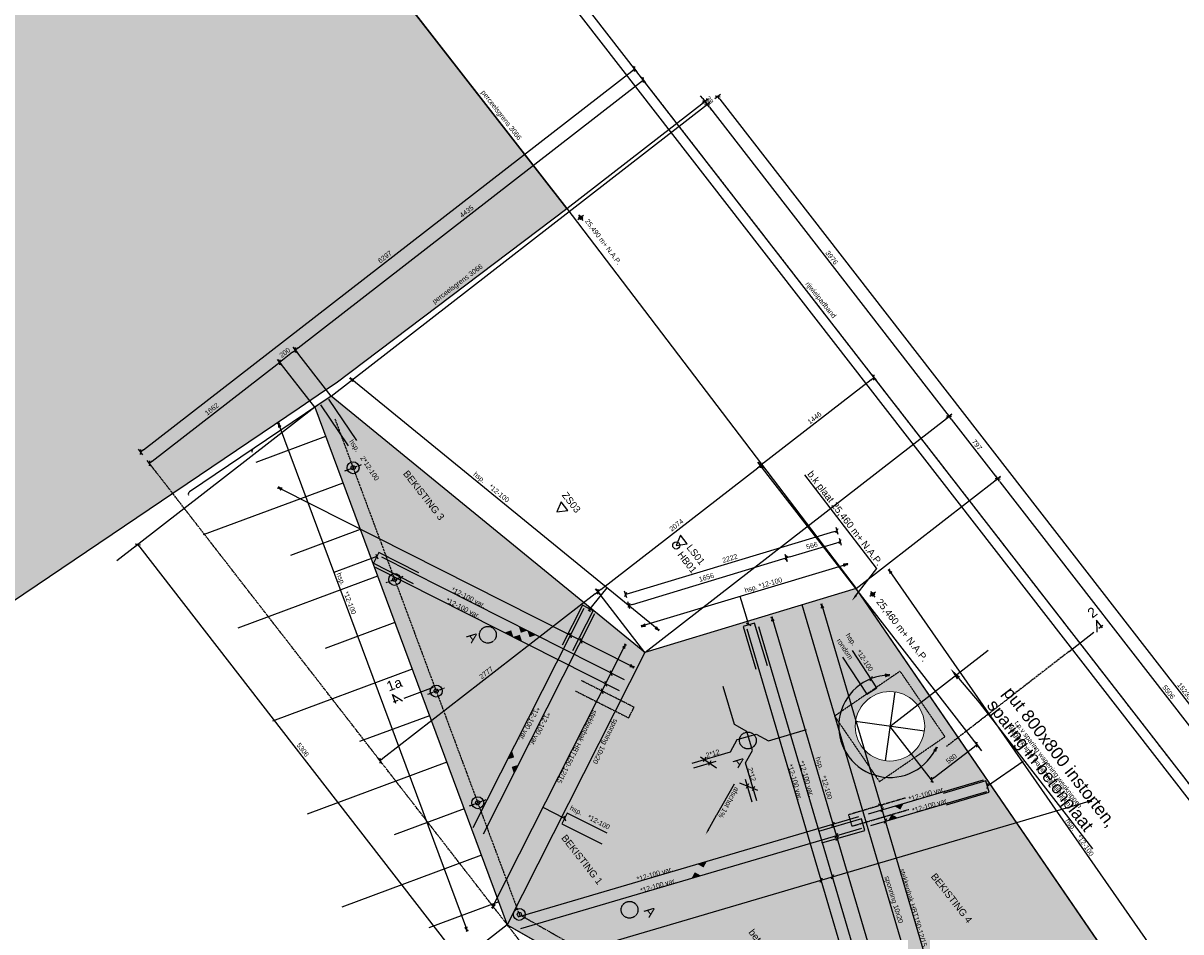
# Model space of a CAD drawing. Header units: millimetres. Extents: x -15755 to 202330, y -109616 to 54271.
# Tile 21 of 25: x 1636 to 13296, y 28442 to 37592. Entities that reach past the tile are written whole.
import ezdxf
from ezdxf import colors
from ezdxf.entities.mleader import LeaderData, LeaderLine
from ezdxf.math import Vec2, Vec3

# ---------------------------------------------------------------- set-up
doc = ezdxf.new("R2010")
doc.units = ezdxf.units.MM
doc.header["$LTSCALE"] = 0.5
for name, pattern in [('CENTER', [50.8, 31.75, -6.35, 6.35, -6.35]), ('CENTER2', [28.575, 19.05, -3.175, 3.175, -3.175]), ('HIDDEN', [9.525, 6.35, -3.175]), ('HIDDEN2', [4.7625, 3.175, -1.5875]), ('PHANTOM2', [31.75, 15.875, -3.175, 3.175, -3.175, 3.175, -3.175])]:
    doc.linetypes.add(name, pattern=pattern)
for name, color, linetype in [('A--L$5A', 1, 'Continuous'), ('alg-arcering-beton', 251, 'Continuous'), ('alg-arcering-beton-grijs', 254, 'Continuous'), ('alg-arcering-beton-rood', 13, 'Continuous'), ('alg-maatlijn', 1, 'Continuous'), ('alg-maatlijnen', 252, 'Continuous'), ('alg-stramien', 1, 'CENTER2'), ('alg-tekst', 7, 'Continuous'), ('beton-hidden', 7, 'HIDDEN2'), ('leuning', 4, 'PHANTOM2'), ('MX-T0-DRSAANDUIDING', 6, 'CENTER'), ('mx-t4-detail-schema', 1, 'Continuous'), ('MX-T4-NET-BOVEN-SCHEMA', 1, 'Continuous'), ('staal-aanzicht', 7, 'Continuous'), ('stoeprand', 3, 'Continuous'), ('wap-balk-staaf', 6, 'Continuous'), ('wap-boven-net', 1, 'Continuous'), ('wap-stekkenbak', 1, 'HIDDEN')]:
    doc.layers.add(name, color=color, linetype=linetype)
doc.layers.add('Ontwerp', color=7, linetype='Continuous', lineweight=20)
doc.layers.add('Xref_Kadastraal$0$Perceelnummer', color=7, linetype='Continuous', lineweight=0)
doc.styles.add('arial', font='arial.ttf')
doc.styles.add('isor', font='arial.ttf')
doc.styles.add('Revittext_I', font='txt', dxfattribs={"height": 2.5})
doc.dimstyles.new('DIM_A_1', dxfattribs={"dimtxt": 2.5, "dimasz": 1.8, "dimexe": 2.5, "dimexo": 1.5, "dimgap": 1, "dimtad": 1, "dimdec": 0, "dimrnd": 0.5, "dimdsep": 46, "dimtxsty": 'arial', "dimblk1": 'MXT0MS3', "dimblk2": 'MXT0MS3', "dimsah": 1, "dimcen": 0.1, "dimse1": 1, "dimse2": 1, "dimclrd": 256, "dimclre": 256, "dimclrt": 7, "dimadec": 0, "dimazin": 0, "dimtfac": 1, "dimtdec": 0, "dimtix": 1, "dimtmove": 2, "dimatfit": 3, "dimldrblk": 'MXT0MS3', "dimfxl": 1, "dimtolj": 1, "dimtzin": 0, "dimarcsym": 0})

# ---------------------------------------------------------------- blocks, each defined once
blk = doc.blocks.new('MXT0MS3')
for p, q in [((-1, 0), (0, 0)), ((0, 0), (-0.5, -0.5)), ((0, 1), (0, -1)), ((0, 0), (0.5, 0.5))]:
    blk.add_line(p, q)
blk = doc.blocks.new('*D38')
at = {"layer": 'alg-maatlijn', "lineweight": -2}
blk.add_line((7453, 31889), (9034, 33116), dxfattribs=at)
at = {"layer": 'Defpoints', "color": 0}
for p in [(9062, 33138), (9108, 33079), (7470, 31808)]:
    blk.add_point(p, dxfattribs=at)
at = {"layer": 'alg-maatlijn', "lineweight": -2, "xscale": 36, "yscale": 36, "zscale": 36}
for p, rotation in [((9062, 33138), 37.80387869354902), ((7424, 31867), 217.803878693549)]:
    blk.add_blockref('MXT0MS3', p, dxfattribs=dict(at, rotation=rotation))
at = {"layer": 'alg-maatlijn', "color": 7, "insert": (8215, 32538), "char_height": 50, "attachment_point": 5, "rotation": 37.8039, "style": 'arial'}
blk.add_mtext('\\A1;2074', dxfattribs=at)
blk = doc.blocks.new('*D39')
at = {"layer": 'alg-maatlijn', "lineweight": -2}
blk.add_line((4406, 34323), (7853, 36997), dxfattribs=at)
at = {"layer": 'Defpoints', "color": 0}
for p in [(7882, 37019), (8020, 36840), (4516, 34122)]:
    blk.add_point(p, dxfattribs=at)
at = {"layer": 'alg-maatlijn', "lineweight": -2, "xscale": 36, "yscale": 36, "zscale": 36}
for p, rotation in [((7882, 37019), 37.80387869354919), ((4378, 34300), 217.8038786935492)]:
    blk.add_blockref('MXT0MS3', p, dxfattribs=dict(at, rotation=rotation))
at = {"layer": 'alg-maatlijn', "color": 7, "insert": (6102, 35696), "char_height": 50, "attachment_point": 5, "rotation": 37.8039, "style": 'arial'}
blk.add_mtext('\\A1;4435', dxfattribs=at)
blk = doc.blocks.new('*D40')
at = {"layer": 'alg-maatlijn', "lineweight": -2}
blk.add_line((7396, 31845), (5259, 30187), dxfattribs=at)
at = {"layer": 'Defpoints', "color": 0}
for p in [(7470, 31808), (5230, 30165), (5276, 30106)]:
    blk.add_point(p, dxfattribs=at)
at = {"layer": 'alg-maatlijn', "lineweight": -2, "xscale": 36, "yscale": 36, "zscale": 36}
for p, rotation in [((7424, 31867), 37.80387869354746), ((5230, 30165), 217.8038786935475)]:
    blk.add_blockref('MXT0MS3', p, dxfattribs=dict(at, rotation=rotation))
at = {"layer": 'alg-maatlijn', "color": 7, "insert": (6300, 31051), "char_height": 50, "attachment_point": 5, "rotation": 37.8039, "style": 'arial'}
blk.add_mtext('\\A1;2777', dxfattribs=at)
blk = doc.blocks.new('*D41')
at = {"layer": 'alg-maatlijn', "lineweight": -2}
blk.add_line((4349, 34278), (4249, 34200), dxfattribs=at)
at = {"layer": 'Defpoints', "color": 0}
for p in [(4220, 34178), (4516, 34122), (4359, 34000)]:
    blk.add_point(p, dxfattribs=at)
at = {"layer": 'alg-maatlijn', "lineweight": -2, "xscale": 36, "yscale": 36, "zscale": 36}
for p, rotation in [((4378, 34300), 37.80387869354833), ((4220, 34178), 217.8038786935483)]:
    blk.add_blockref('MXT0MS3', p, dxfattribs=dict(at, rotation=rotation))
at = {"layer": 'alg-maatlijn', "color": 7, "insert": (4271, 34275), "char_height": 50, "attachment_point": 5, "rotation": 37.8039, "style": 'arial'}
blk.add_mtext('\\A1;200', dxfattribs=at)
blk = doc.blocks.new('*D42')
at = {"layer": 'alg-maatlijn', "lineweight": -2}
blk.add_line((8547, 36746), (10940, 33661), dxfattribs=at)
at = {"layer": 'Defpoints', "color": 0}
for p in [(8527, 36776), (10962, 33633), (10964, 33635)]:
    blk.add_point(p, dxfattribs=at)
at = {"layer": 'alg-maatlijn', "lineweight": -2, "xscale": 36, "yscale": 36, "zscale": 36}
for p, rotation in [((8525, 36774), 127.8038786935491), ((10962, 33633), 307.8038786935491)]:
    blk.add_blockref('MXT0MS3', p, dxfattribs=dict(at, rotation=rotation))
at = {"layer": 'alg-maatlijn', "color": 7, "insert": (9779, 35231), "char_height": 50, "attachment_point": 5, "rotation": 307.8039, "style": 'arial'}
blk.add_mtext('\\A1;3976', dxfattribs=at)
blk = doc.blocks.new('*D43')
at = {"layer": 'alg-maatlijn', "lineweight": -2}
blk.add_line((10984, 33604), (11428, 33032), dxfattribs=at)
at = {"layer": 'Defpoints', "color": 0}
for p in [(10964, 33635), (11450, 33004), (11452, 33006)]:
    blk.add_point(p, dxfattribs=at)
at = {"layer": 'alg-maatlijn', "lineweight": -2, "xscale": 36, "yscale": 36, "zscale": 36}
for p, rotation in [((10962, 33633), 127.8038786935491), ((11450, 33004), 307.8038786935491)]:
    blk.add_blockref('MXT0MS3', p, dxfattribs=dict(at, rotation=rotation))
at = {"layer": 'alg-maatlijn', "color": 7, "insert": (11242, 33346), "char_height": 50, "attachment_point": 5, "rotation": 307.8039, "style": 'arial'}
blk.add_mtext('\\A1;797', dxfattribs=at)
blk = doc.blocks.new('*D44')
at = {"layer": 'alg-maatlijn', "lineweight": -2}
blk.add_line((11472, 32975), (14803, 28682), dxfattribs=at)
at = {"layer": 'Defpoints', "color": 0}
for p in [(11452, 33006), (14825, 28654), (14825, 28654)]:
    blk.add_point(p, dxfattribs=at)
at = {"layer": 'alg-maatlijn', "lineweight": -2, "xscale": 36, "yscale": 36, "zscale": 36}
for p, rotation in [((11450, 33004), 127.8038786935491), ((14825, 28654), 307.8038786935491)]:
    blk.add_blockref('MXT0MS3', p, dxfattribs=dict(at, rotation=rotation))
at = {"layer": 'alg-maatlijn', "color": 7, "insert": (13173, 30857), "char_height": 50, "attachment_point": 5, "rotation": 307.8039, "style": 'arial'}
blk.add_mtext('\\A1;5506', dxfattribs=at)
blk = doc.blocks.new('*D50')
at = {"layer": 'alg-maatlijn', "lineweight": -2}
blk.add_line((6021, 28179), (2814, 32314), dxfattribs=at)
at = {"layer": 'Defpoints', "color": 0}
for p in [(3530, 32916), (2791, 32343), (6043, 28151)]:
    blk.add_point(p, dxfattribs=at)
at = {"layer": 'alg-maatlijn', "lineweight": -2, "xscale": 36, "yscale": 36, "zscale": 36}
for p, rotation in [((2791, 32343), 127.8038786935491), ((6043, 28151), 307.8038786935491)]:
    blk.add_blockref('MXT0MS3', p, dxfattribs=dict(at, rotation=rotation))
at = {"layer": 'alg-maatlijn', "color": 7, "insert": (4453, 30275), "char_height": 50, "attachment_point": 5, "rotation": 307.8039, "style": 'arial'}
blk.add_mtext('\\A1;5306', dxfattribs=at)
blk = doc.blocks.new('*D51')
at = {"layer": 'alg-maatlijn', "lineweight": -2}
for p, q in [((8480, 36832), (8458, 36861)), ((8502, 36804), (8525, 36774)), ((8547, 36746), (8569, 36717))]:
    blk.add_line(p, q, dxfattribs=at)
at = {"layer": 'Defpoints', "color": 0}
for p in [(8525, 36774), (7113, 35726), (7136, 35696)]:
    blk.add_point(p, dxfattribs=at)
at = {"layer": 'alg-maatlijn', "lineweight": -2, "xscale": 36, "yscale": 36, "zscale": 36}
for p, rotation in [((8502, 36804), 307.8038786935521), ((8525, 36774), 127.8038786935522)]:
    blk.add_blockref('MXT0MS3', p, dxfattribs=dict(at, rotation=rotation))
at = {"layer": 'alg-maatlijn', "color": 7, "insert": (8549, 36817), "char_height": 50, "attachment_point": 5, "rotation": 307.8039, "style": 'arial'}
blk.add_mtext('\\A1;38', dxfattribs=at)
blk = doc.blocks.new('*D52')
at = {"layer": 'alg-maatlijn', "lineweight": -2}
blk.add_line((2936, 33182), (4192, 34156), dxfattribs=at)
at = {"layer": 'Defpoints', "color": 0}
for p in [(4220, 34178), (4359, 34000), (3046, 32981)]:
    blk.add_point(p, dxfattribs=at)
at = {"layer": 'alg-maatlijn', "lineweight": -2, "xscale": 36, "yscale": 36, "zscale": 36}
for p, rotation in [((4220, 34178), 37.80387869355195), ((2907, 33159), 217.803878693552)]:
    blk.add_blockref('MXT0MS3', p, dxfattribs=dict(at, rotation=rotation))
at = {"layer": 'alg-maatlijn', "color": 7, "insert": (3536, 33705), "char_height": 50, "attachment_point": 5, "rotation": 37.8039, "style": 'arial'}
blk.add_mtext('\\A1;1662', dxfattribs=at)
blk = doc.blocks.new('*D53')
at = {"layer": 'alg-maatlijn', "lineweight": -2}
blk.add_line((10177, 34002), (9091, 33160), dxfattribs=at)
at = {"layer": 'Defpoints', "color": 0}
for p in [(10251, 33965), (9062, 33138), (9108, 33079)]:
    blk.add_point(p, dxfattribs=at)
at = {"layer": 'alg-maatlijn', "lineweight": -2, "xscale": 36, "yscale": 36, "zscale": 36}
for p, rotation in [((10205, 34024), 37.80387869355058), ((9062, 33138), 217.8038786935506)]:
    blk.add_blockref('MXT0MS3', p, dxfattribs=dict(at, rotation=rotation))
at = {"layer": 'alg-maatlijn', "color": 7, "insert": (9606, 33617), "char_height": 50, "attachment_point": 5, "rotation": 37.8039, "style": 'arial'}
blk.add_mtext('\\A1;1446', dxfattribs=at)
blk = doc.blocks.new('*D54')
at = {"layer": 'alg-maatlijn', "lineweight": -2}
blk.add_line((2847, 33295), (7765, 37110), dxfattribs=at)
at = {"layer": 'Defpoints', "color": 0}
for p in [(7794, 37132), (7896, 37000), (2922, 33141)]:
    blk.add_point(p, dxfattribs=at)
at = {"layer": 'alg-maatlijn', "lineweight": -2, "xscale": 36, "yscale": 36, "zscale": 36}
for p, rotation in [((7794, 37132), 37.80387869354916), ((2819, 33273), 217.8038786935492)]:
    blk.add_blockref('MXT0MS3', p, dxfattribs=dict(at, rotation=rotation))
at = {"layer": 'alg-maatlijn', "color": 7, "insert": (5279, 35239), "char_height": 50, "attachment_point": 5, "rotation": 37.8039, "style": 'arial'}
blk.add_mtext('\\A1;6297', dxfattribs=at)
blk = doc.blocks.new('*D62')
at = {"layer": 'alg-maatlijn', "lineweight": -2}
blk.add_line((7772, 31739), (9288, 32197), dxfattribs=at)
at = {"layer": 'Defpoints', "color": 0}
for p in [(9322, 32207), (9388, 31988), (7803, 31510)]:
    blk.add_point(p, dxfattribs=at)
at = {"layer": 'alg-maatlijn', "lineweight": -2, "xscale": 36, "yscale": 36, "zscale": 36}
for p, rotation in [((9322, 32207), 16.79701397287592), ((7737, 31729), 196.7970139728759)]:
    blk.add_blockref('MXT0MS3', p, dxfattribs=dict(at, rotation=rotation))
at = {"layer": 'alg-maatlijn', "color": 7, "insert": (8517, 32011), "char_height": 50, "attachment_point": 5, "rotation": 16.797, "style": 'arial'}
blk.add_mtext('\\A1;1656', dxfattribs=at)
blk = doc.blocks.new('*D63')
at = {"layer": 'alg-maatlijn', "lineweight": -2}
blk.add_line((9357, 32217), (9830, 32360), dxfattribs=at)
at = {"layer": 'Defpoints', "color": 0}
for p in [(9864, 32371), (9930, 32152), (9388, 31988)]:
    blk.add_point(p, dxfattribs=at)
at = {"layer": 'alg-maatlijn', "lineweight": -2, "xscale": 36, "yscale": 36, "zscale": 36}
for p, rotation in [((9864, 32371), 16.79701397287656), ((9322, 32207), 196.7970139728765)]:
    blk.add_blockref('MXT0MS3', p, dxfattribs=dict(at, rotation=rotation))
at = {"layer": 'alg-maatlijn', "color": 7, "insert": (9580, 32332), "char_height": 50, "attachment_point": 5, "rotation": 16.797, "style": 'arial'}
blk.add_mtext('\\A1;566', dxfattribs=at)
blk = doc.blocks.new('*D66')
at = {"layer": 'alg-maatlijn', "lineweight": -2}
blk.add_line((9796, 32470), (7739, 31849), dxfattribs=at)
at = {"layer": 'Defpoints', "color": 0}
for p in [(9930, 32152), (7704, 31839), (7803, 31510)]:
    blk.add_point(p, dxfattribs=at)
at = {"layer": 'alg-maatlijn', "lineweight": -2, "xscale": 36, "yscale": 36, "zscale": 36}
for p, rotation in [((9831, 32481), 16.79701360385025), ((7704, 31839), 196.7970136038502)]:
    blk.add_blockref('MXT0MS3', p, dxfattribs=dict(at, rotation=rotation))
at = {"layer": 'alg-maatlijn', "color": 7, "insert": (8754, 32203), "char_height": 50, "attachment_point": 5, "rotation": 16.797, "style": 'arial'}
blk.add_mtext('\\A1;2222', dxfattribs=at)
blk = doc.blocks.new('sn-2')
at = {"layer": 'MX-T0-DRSAANDUIDING'}
for p, q in [((-7.06, 0), (14.45, 0)), ((13.49, 3.9), (9.92, -0.98)), ((13.49, -0.96), (13.49, 3.9))]:
    blk.add_line(p, q, dxfattribs=at)
at = {"layer": 'MX-T0-DRSAANDUIDING', "style": 'isor'}
blk.add_attdef('DSN', (12.3, 5.85), '', height=5, dxfattribs=at)
blk = doc.blocks.new('sn-1')
at = {"layer": 'MX-T0-DRSAANDUIDING'}
for p, q in [((7.39, 0), (-14.12, 0)), ((-13.16, -0.96), (-13.16, 3.9)), ((-13.16, 3.9), (-9.59, -0.98))]:
    blk.add_line(p, q, dxfattribs=at)
at = {"layer": 'MX-T0-DRSAANDUIDING', "style": 'isor'}
blk.add_attdef('DSN', (-14.35, 5.85), '', height=5, dxfattribs=at)
blk = doc.blocks.new('gat')
at = {"layer": 'staal-aanzicht'}
for p, q in [((-18, 0), (18, 0)), ((0, 18), (0, -18))]:
    blk.add_line(p, q, dxfattribs=at)
blk.add_circle((0, 0), 9, dxfattribs=at)
blk = doc.blocks.new('*D159')
at = {"layer": 'alg-maatlijn', "lineweight": -2}
blk.add_line((8652, 36827), (17946, 24847), dxfattribs=at)
at = {"layer": 'Defpoints', "color": 0}
for p in [(4738, 33836), (17968, 24818), (14076, 21799)]:
    blk.add_point(p, dxfattribs=at)
at = {"layer": 'alg-maatlijn', "lineweight": -2, "xscale": 36, "yscale": 36, "zscale": 36}
for p, rotation in [((8630, 36855), 127.8038786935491), ((17968, 24818), 307.8038786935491)]:
    blk.add_blockref('MXT0MS3', p, dxfattribs=dict(at, rotation=rotation))
at = {"layer": 'alg-maatlijn', "color": 7, "insert": (13335, 30865), "char_height": 50, "attachment_point": 5, "rotation": 307.8039, "style": 'arial'}
blk.add_mtext('\\A1;15235', dxfattribs=at)
blk = doc.blocks.new('*D486')
at = {"layer": 'A--L$5A', "lineweight": -2}
blk.add_line((10812, 29995), (11214, 30306), dxfattribs=at)
at = {"layer": 'Defpoints', "color": 0}
for p in [(11220, 30357), (11242, 30328), (10761, 30002)]:
    blk.add_point(p, dxfattribs=at)
at = {"layer": 'A--L$5A', "lineweight": -2, "xscale": 36, "yscale": 36, "zscale": 36}
for p, rotation in [((11242, 30328), 37.80387869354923), ((10784, 29973), 217.8038786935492)]:
    blk.add_blockref('MXT0MS3', p, dxfattribs=dict(at, rotation=rotation))
at = {"layer": 'A--L$5A', "color": 7, "insert": (10985, 30186), "char_height": 50, "attachment_point": 5, "rotation": 37.8039, "style": 'arial'}
blk.add_mtext('\\A1;580', dxfattribs=at)

msp = doc.modelspace()

# ---------------------------------------------------------------- hatches: boundary and pattern name
at = {"layer": 'alg-arcering-beton-grijs'}
h = msp.add_hatch(color=256, dxfattribs=at)
h.dxf.hatch_style = 1
h.paths.add_polyline_path([(7897.98, 31255.95), (4738.12, 33836.11), (4572.34, 33724.23), (6511.25, 28513.64)])
h = msp.add_hatch(color=256, dxfattribs=at)
h.dxf.hatch_style = 1
edge = h.paths.add_edge_path(flags=16)
edge.add_arc((10366.97, 30510.21), 350, 0, 360)
h.paths.add_polyline_path([(10882.79, 26979.22), (13143.21, 27349.37), (10024.5, 31897.86), (9482.64, 31734.29)])
at = {"layer": 'alg-arcering-beton-rood', "true_color": 0x8c4546}
h = msp.add_hatch(color=15, dxfattribs=at)
h.dxf.hatch_style = 1
h.paths.add_polyline_path([(9482.64, 31734.29), (7897.98, 31255.95), (6511.25, 28513.64), (9573.39, 26764.8), (10882.79, 26979.22)])
at = {"layer": 'stoeprand'}
h = msp.add_hatch(dxfattribs=at)
h.set_pattern_fill('CROSS', color=256, scale=20)
h.paths.add_polyline_path([(-15754.7, 35452.12), (-14929.7, 33881.12), (-13174.7, 32968.12), (-13274.7, 32615.12), (-1506.7, 29482.12), (-1437.7, 29583.12), (-1288.32, 29698.22), (510.3, 31084.12), (4414.24, 33719), (4670.09, 33891.66), (4788.03, 33971.25), (7112.82, 35726.22), (4557.84, 39009.16), (2002.87, 42292.11), (-1378.7, 46757.12), (-1306.7, 46798.12), (-1625.7, 47195.12), (-2014.7, 46871.12), (-1920.7, 46733.12), (-3829.7, 45100.12), (-3774.7, 45029.12)])

# ---------------------------------------------------------------- linework, layer by layer
for p, q in [((4738.12, 33836.11), (4572.34, 33724.23)), ((7897.98, 31255.95), (4738.12, 33836.11)), ((4572.34, 33724.23), (6511.25, 28513.64)), ((10024.5, 31897.86), (7897.98, 31255.95)), ((13143.21, 27349.37), (10024.5, 31897.86)), ((10882.79, 26979.22), (9482.64, 31734.29)), ((7897.98, 31255.95), (6511.25, 28513.64)), ((6511.25, 28513.64), (15853.49, 23178.16))]:
    msp.add_line(p, q)
at = {"color": 1, "linetype": 'ByBlock', "lineweight": -2}
msp.add_line((8620.29, 29615.06), (8623.86, 29621.31), dxfattribs=at)
at = {"color": 4, "flags": 128}
msp.add_lwpolyline([(-15754.7, 35452.12), (-14929.7, 33881.12), (-13174.7, 32968.12), (-13274.7, 32615.12), (-1506.7, 29482.12), (-1437.7, 29583.12), (-1288.32, 29698.22), (510.3, 31084.12), (4414.24, 33719), (4670.09, 33891.66), (4788.03, 33971.25), (7112.82, 35726.22), (4557.84, 39009.16), (2002.87, 42292.11), (-1378.7, 46757.12), (-1306.7, 46798.12), (-1625.7, 47195.12), (-2014.7, 46871.12), (-1920.7, 46733.12), (-3829.7, 45100.12), (-3774.7, 45029.12)], close=True, dxfattribs=at)
at = {"flags": 128}
msp.add_lwpolyline([(15853.49, 23178.16), (16002.25, 23311.84), (13990.52, 26113.6), (13143.21, 27349.37), (10024.5, 31897.86), (7897.98, 31255.95), (4738.12, 33836.11), (4572.34, 33724.23), (6511.25, 28513.64)], close=True, dxfattribs=at)
msp.add_lwpolyline([(7897.98, 31255.95), (6511.25, 28513.64)], dxfattribs=at)
at = {"color": 1, "linetype": 'ByBlock', "lineweight": -2}
for points in [[(8623.86, 29621.31), (8801.77, 29932.83)], [(8535.68, 29466.92), (8620.29, 29615.06)]]:
    msp.add_lwpolyline(points, dxfattribs=at)
at = {"color": 1}
msp.add_solid([(8542.92, 29462.79), (8510.88, 29423.51), (8528.44, 29471.06)], dxfattribs=at)
at = {"layer": 'A--L$5A', "elevation": 25580}
for points in [[(10413.54, 30858.51), (10317.95, 30165.07)], [(10712.47, 30464), (10019.03, 30559.59)]]:
    msp.add_lwpolyline(points, dxfattribs=at)
at = {"layer": 'alg-arcering-beton'}
msp.add_line((2002.87, 42292.11), (7112.82, 35726.22), dxfattribs=at)
at = {"layer": 'alg-maatlijn'}
for points in [[(7011.85, 32670.55), (7121.18, 32685.92), (7053.21, 32772.92)], [(8213.52, 32332.61), (8322.86, 32347.97), (8254.88, 32434.97)]]:
    msp.add_lwpolyline(points, close=True, dxfattribs=at)
msp.add_circle((8213.52, 32332.61), 35.77, dxfattribs=at)
at = {"layer": 'alg-maatlijnen'}
for p, q in [((4738.12, 33836.11), (8527.39, 36775.77)), ((7112.82, 35726.22), (8501.92, 36803.86)), ((4738.12, 33836.11), (4355.81, 34328.91)), ((4572.34, 33724.23), (4201.46, 34202.31)), ((4572.34, 33724.23), (2579.95, 32178.56)), ((7897.98, 31255.95), (10964.21, 33634.69)), ((11290.96, 30265.38), (9036.1, 33171.91)), ((10024.5, 31897.86), (11452.3, 33005.53)), ((7897.98, 31255.95), (7446.13, 31838.39)), ((10364.17, 30510.57, 25580), (11355.4, 31279.56, 25580)), ((10761.35, 30001.86), (10365.75, 30511.79, 25580)), ((6511.25, 28513.64), (5831.97, 27986.66))]:
    msp.add_line(p, q, dxfattribs=at)
at = {"layer": 'alg-stramien'}
for p, q in [((18120.09, 23821.66), (7896.45, 37000.06)), ((13145.3, 19962.28), (2921.65, 33140.67))]:
    msp.add_line(p, q, dxfattribs=at)
at = {"layer": 'beton-hidden', "ltscale": 2, "elevation": 25580}
msp.add_lwpolyline([(10260.47, 29954.47), (10920.27, 30406.87), (10467.87, 31066.67), (9808.07, 30614.27)], close=True, dxfattribs=at)
at = {"layer": 'beton-hidden'}
for centre in [(6316.7, 31433.31), (8934.74, 30368.99), (7743.53, 28663.89)]:
    msp.add_circle(centre, 84.5, dxfattribs=at)
at = {"layer": 'leuning'}
for p, q in [((4775.24, 33609.09), (6632.87, 28616.92)), ((4874.53, 33084.17), (5043.23, 33146.95)), ((5293.03, 31959.51), (5461.73, 32022.29)), ((5711.53, 30834.85), (5880.23, 30897.63)), ((6130.02, 29710.19), (6298.72, 29772.97)), ((6632.87, 28616.92), (15669.08, 23456.21))]:
    msp.add_line(p, q, dxfattribs=at)
at = {"layer": 'leuning', "linetype": 'Continuous'}
for centre, radius in [((4958.88, 33115.56), 60), ((4958.88, 33115.56), 21), ((5377.38, 31990.9), 60), ((5377.38, 31990.9), 21), ((5795.88, 30866.24), 60), ((5795.88, 30866.24), 21), ((6214.37, 29741.58), 60), ((6214.37, 29741.58), 21), ((6632.87, 28616.92), 60), ((6632.87, 28616.92), 21)]:
    msp.add_circle(centre, radius, dxfattribs=at)
at = {"layer": 'MX-T0-DRSAANDUIDING'}
msp.add_line((12169.6, 31265.13), (10936.21, 30308.28), dxfattribs=at)
at = {"layer": 'mx-t4-detail-schema'}
for p, q in [((5198.74, 32222), (4765.57, 32060.81)), ((7330.91, 31675.47), (7518.18, 31904.82)), ((8944.2, 31534.06), (8858.63, 31817.52)), ((10357.63, 31027.24, 25590.07), (10318.4, 31035.02, 25590.07)), ((10318.4, 31035.02, 25590.07), (10336.97, 31025.88, 25590.07)), ((10357.63, 31027.24, 25590.07), (10318.4, 31035.02, 25590.07)), ((10318.4, 31035.02, 25590.07), (10345.2, 31026.42, 25590.07)), ((10336.97, 31025.88, 25590.07), (10318.4, 31035.02, 25590.07)), ((10318.4, 31035.02, 25590.07), (10336.97, 31025.88, 25590.07)), ((10319.76, 31014.36, 25590.07), (10357.63, 31027.24, 25590.07)), ((10345.2, 31026.42, 25590.07), (10319.76, 31014.36, 25590.07)), ((10336.97, 31025.88, 25590.07), (10319.76, 31014.36, 25590.07)), ((10319.76, 31014.36, 25590.07), (10336.97, 31025.88, 25590.07)), ((10358.32, 31016.91, 25590.07), (10356.95, 31037.57, 25590.07)), ((10356.95, 31037.57, 25590.07), (10357.63, 31027.24, 25590.07)), ((10807.79, 30268.3, 25590.07), (10834.76, 30297.84, 25590.07)), ((10829.03, 30286.78, 25590.07), (10807.79, 30268.3, 25590.07)), ((10825.24, 30279.46, 25590.07), (10807.79, 30268.3, 25590.07)), ((10807.79, 30268.3, 25590.07), (10825.24, 30279.46, 25590.07)), ((10826.18, 30258.77, 25590.07), (10825.24, 30279.46, 25590.07)), ((10825.24, 30279.46, 25590.07), (10826.18, 30258.77, 25590.07)), ((10826.18, 30258.77, 25590.07), (10825.24, 30279.46, 25590.07)), ((10825.57, 30302.61, 25590.07), (10843.96, 30293.08, 25590.07)), ((10834.76, 30297.84, 25590.07), (10826.18, 30258.77, 25590.07)), ((10834.76, 30297.84, 25590.07), (10826.18, 30258.77, 25590.07)), ((10826.18, 30258.77, 25590.07), (10829.03, 30286.78, 25590.07)), ((10843.96, 30293.08, 25590.07), (10834.76, 30297.84, 25590.07)), ((11349.46, 29911.04), (11705.99, 30159.26)), ((7088.41, 29583.94), (6871.9, 29693.43))]:
    msp.add_line(p, q, dxfattribs=at)
for points in [[(8031.94, 31471.95), (8045.03, 31487.99), (8038.49, 31479.97), (8015.11, 31512.43), (8022.45, 31493.07), (8002.01, 31496.39), (8038.49, 31479.97), (8015.11, 31512.43), (8028.84, 31487.85), (8002.01, 31496.39), (8022.45, 31493.07), (8015.11, 31512.43), (8022.45, 31493.07), (4946.72, 34004.53), (4967.16, 34001.21), (4930.68, 34017.63), (4937.23, 34025.65), (4924.13, 34009.61), (4930.68, 34017.63), (4954.06, 33985.17), (4946.72, 34004.53), (4967.16, 34001.21), (4940.33, 34009.75), (4954.06, 33985.17)], [(4216.79, 33565.27), (4197.39, 33558.05), (4207.09, 33561.66), (4210.86, 33521.84), (4214.31, 33542.25), (4230.27, 33529.06), (4207.09, 33561.66), (4210.86, 33521.84), (4211.43, 33549.98), (4230.27, 33529.06), (4214.31, 33542.25), (4210.86, 33521.84), (4214.31, 33542.25), (6100.98, 28472.06), (6085.02, 28485.25), (6108.2, 28452.65), (6098.5, 28449.04), (6117.9, 28456.26), (6108.2, 28452.65), (6104.43, 28492.47), (6100.98, 28472.06), (6085.02, 28485.25), (6103.86, 28464.33), (6104.43, 28492.47)], [(4209.93, 32925.8), (4200.59, 32907.32), (4205.26, 32916.56), (4235.07, 32889.89), (4223.74, 32907.22), (4244.41, 32908.37), (4205.26, 32916.56), (4235.07, 32889.89), (4216.38, 32910.94), (4244.41, 32908.37), (4223.74, 32907.22), (4235.07, 32889.89), (4223.74, 32907.22), (7765.54, 31116.21), (7744.87, 31115.06), (7784.02, 31106.86), (7779.34, 31097.62), (7788.69, 31116.1), (7784.02, 31106.86), (7754.21, 31133.54), (7765.54, 31116.21), (7744.87, 31115.06), (7772.9, 31112.48), (7754.21, 31133.54)], [(9939.92, 32134.82), (9933.94, 32154.64), (9936.93, 32144.73), (9896.95, 32143.48), (9917.11, 32138.75), (9902.93, 32123.65), (9936.93, 32144.73), (9896.95, 32143.48), (9925.01, 32141.13), (9902.93, 32123.65), (9917.11, 32138.75), (9896.95, 32143.48), (9917.11, 32138.75), (7885.45, 31525.47), (7899.63, 31540.56), (7865.63, 31519.49), (7862.64, 31529.4), (7868.62, 31509.58), (7865.63, 31519.49), (7905.61, 31520.74), (7885.45, 31525.47), (7899.63, 31540.56), (7877.56, 31523.09), (7905.61, 31520.74)], [(16267.68, 23576.57), (16284.68, 23588.4), (16276.18, 23582.49), (16262.6, 23620.11), (16264.35, 23599.48), (16245.61, 23608.28), (16276.18, 23582.49), (16262.6, 23620.11), (16269.06, 23592.71), (16245.61, 23608.28), (16264.35, 23599.48), (16262.6, 23620.11), (16264.35, 23599.48), (10367.35, 32069.52), (10386.09, 32060.72), (10355.52, 32086.52), (10364.02, 32092.43), (10347.02, 32080.6), (10355.52, 32086.52), (10369.1, 32048.89), (10367.35, 32069.52), (10386.09, 32060.72), (10362.64, 32076.29), (10369.1, 32048.89)], [(9686.32, 31742.66), (9666.46, 31736.81), (9676.39, 31739.73), (9677.37, 31699.74), (9682.24, 31719.87), (9697.23, 31705.59), (9676.39, 31739.73), (9677.37, 31699.74), (9679.91, 31727.78), (9697.23, 31705.59), (9682.24, 31719.87), (9677.37, 31699.74), (9682.24, 31719.87), (11047.39, 27083.69), (11032.39, 27097.96), (11053.23, 27063.82), (11043.3, 27060.9), (11063.16, 27066.75), (11053.23, 27063.82), (11052.25, 27103.81), (11047.39, 27083.69), (11032.39, 27097.96), (11049.72, 27075.77), (11052.25, 27103.81)], [(9186.89, 31612.08), (9167.03, 31606.23), (9176.96, 31609.16), (9177.94, 31569.17), (9182.81, 31589.29), (9197.8, 31575.02), (9176.96, 31609.16), (9177.94, 31569.17), (9180.48, 31597.21), (9197.8, 31575.02), (9182.81, 31589.29), (9177.94, 31569.17), (9182.81, 31589.29), (10547.95, 26953.11), (10532.96, 26967.39), (10553.8, 26933.25), (10543.87, 26930.32), (10563.73, 26936.17), (10553.8, 26933.25), (10552.82, 26973.24), (10547.95, 26953.11), (10532.96, 26967.39), (10550.28, 26945.2), (10552.82, 26973.24)], [(6352.45, 28689.12), (6370.92, 28679.78), (6361.68, 28684.45), (6388.36, 28714.26), (6371.03, 28702.93), (6369.88, 28723.6), (6361.68, 28684.45), (6388.36, 28714.26), (6367.31, 28695.57), (6369.88, 28723.6), (6371.03, 28702.93), (6388.36, 28714.26), (6371.03, 28702.93), (7691.78, 31314.76), (7692.93, 31294.09), (7701.12, 31333.24), (7710.36, 31328.57), (7691.88, 31337.91), (7701.12, 31333.24), (7674.45, 31303.43), (7691.78, 31314.76), (7692.93, 31294.09), (7695.5, 31322.12), (7674.45, 31303.43)], [(6687.38, 28092.75), (6693.23, 28072.89), (6690.3, 28082.82), (6730.29, 28083.8), (6710.17, 28088.67), (6724.44, 28103.66), (6690.3, 28082.82), (6730.29, 28083.8), (6702.25, 28086.34), (6724.44, 28103.66), (6710.17, 28088.67), (6730.29, 28083.8), (6710.17, 28088.67), (12373.56, 29756.28), (12359.29, 29741.29), (12393.43, 29762.13), (12396.35, 29752.2), (12390.5, 29772.06), (12393.43, 29762.13), (12353.44, 29761.15), (12373.56, 29756.28), (12359.29, 29741.29), (12381.48, 29758.61), (12353.44, 29761.15)]]:
    msp.add_lwpolyline(points, dxfattribs=at)
msp.add_arc((10365.59, 30511.99, 25590.07), 515.31, 90.884848, 332.975429, dxfattribs=at)
at = {"layer": 'MX-T4-NET-BOVEN-SCHEMA'}
for p, q in [((5189.12, 32246.35), (5208.36, 32197.65)), ((7347.19, 31665.57), (7340.9, 31717.55)), ((8967.51, 31522.15), (8920.88, 31545.97)), ((7139.55, 31453.5), (7155.89, 31403.75)), ((7246.64, 31399.35), (7262.97, 31349.6)), ((7549.1, 31073.64), (7565.44, 31023.89)), ((7494.95, 30966.55), (7511.28, 30916.81)), ((10186.91, 31014.07, 25590.07), (10163.09, 30967.45, 25590.07)), ((7457.18, 30891.87), (7473.52, 30842.12)), ((8457.79, 30204.07), (8619.25, 30091.79)), ((8510.25, 30199.29), (8485.19, 30153.31)), ((8562.91, 30162.67), (8537.85, 30116.69)), ((9034.38, 29865.17), (8852.52, 29940.03)), ((8942.62, 29931.08), (8917.56, 29885.11)), ((9001.93, 29906.67), (8976.87, 29860.7)), ((11345.36, 29885.18), (11353.56, 29936.89)), ((10295.31, 29703.36), (10249.33, 29728.42)), ((10298.26, 29693.32), (10273.21, 29647.35)), ((7080.25, 29608.81), (7096.58, 29559.07)), ((9803.3, 29547.57), (9778.24, 29501.6)), ((10332.16, 29578.21), (10307.1, 29532.23)), ((9837.19, 29432.46), (9812.13, 29386.49)), ((9845.49, 29404.3), (9820.43, 29358.32)), ((9683.59, 28983.5), (9658.53, 28937.53)), ((9798.7, 29017.4), (9773.64, 28971.42))]:
    msp.add_line(p, q, dxfattribs=at)
for points in [[(6714.62, 31474.88), (6627.01, 31519.18), (6648.66, 31453.22), (6627.01, 31519.18)], [(6485.25, 31456.4), (6572.86, 31412.09), (6551.2, 31478.05), (6572.86, 31412.09)], [(6572.86, 31412.09), (6660.47, 31367.79), (6638.81, 31433.75), (6660.47, 31367.79)], [(6802.23, 31430.58), (6714.62, 31474.88), (6736.27, 31408.92), (6714.62, 31474.88)], [(6559.49, 30265.38), (6515.19, 30177.77), (6581.15, 30199.42), (6515.19, 30177.77)], [(6577.98, 30036.01), (6622.28, 30123.62), (6556.32, 30101.97), (6622.28, 30123.62)], [(10503.68, 29734.51), (10409.51, 29706.78), (10470.46, 29673.56), (10409.51, 29706.78)], [(10349.23, 29563.93), (10443.4, 29591.67), (10382.45, 29624.89), (10443.4, 29591.67)], [(8521.79, 29150.93), (8427.61, 29123.2), (8488.57, 29089.98), (8427.61, 29123.2)], [(8367.33, 28980.36), (8461.51, 29008.09), (8400.56, 29041.31), (8461.51, 29008.09)]]:
    msp.add_solid(points, dxfattribs=at)
at = {"layer": 'Ontwerp'}
msp.add_circle((10365.75, 30511.79, 25580), 350, dxfattribs=at)
at = {"layer": 'stoeprand'}
for p, q in [((20938.12, 20189.19), (3119.12, 43158.09)), ((20859.11, 20127.89), (3040.11, 43096.79)), ((7112.82, 35726.22), (10024.5, 31897.86)), ((4738.12, 33836.11), (3312.67, 32874.13)), ((4572.34, 33724.23), (6511.25, 28513.64)), ((4681.75, 33430.22), (3978.83, 33168.66)), ((4856.12, 32961.62), (3450.29, 32438.49)), ((5030.49, 32493.01), (4327.58, 32231.45)), ((5204.87, 32024.4), (3799.04, 31501.28)), ((13143.21, 27349.37), (10024.5, 31897.86)), ((5379.24, 31555.79), (4676.33, 31294.23)), ((5553.61, 31087.18), (4147.79, 30564.06)), ((5727.99, 30618.57), (5025.07, 30357.01)), ((5902.36, 30149.97), (4496.54, 29626.84)), ((6076.73, 29681.36), (5373.82, 29419.8)), ((6251.11, 29212.75), (4845.28, 28689.63)), ((6425.48, 28744.14), (5722.57, 28482.58)), ((6511.25, 28513.64), (15853.49, 23178.16))]:
    msp.add_line(p, q, dxfattribs=at)
for centre in [(3969.07, 33280.92), (3329.45, 32849.27)]:
    msp.add_arc(centre, 30, 124.013608, 200.410713, dxfattribs=at)
at = {"layer": 'wap-balk-staaf'}
for p, q in [((4629.06, 33748.81), (4908.75, 33334.35)), ((4711.95, 33804.75), (4991.64, 33390.29)), ((5245.6, 32217.73), (7688.05, 30982.64)), ((5182.94, 32114.95), (7639.79, 30872.57)), ((6168.16, 29491.51), (7286.29, 31702.64)), ((6270.94, 29428.84), (7393.37, 31648.49)), ((8925.3, 31493.19), (10270.71, 26924.02)), ((9043.11, 31517.93), (10392.5, 26935.26)), ((8820.33, 30366.02), (8820.33, 30366.02)), ((8820.33, 30366.02), (8820.33, 30366.02)), ((8820.33, 30366.02), (8820.33, 30366.02)), ((8820.33, 30366.02), (8820.33, 30366.02)), ((8820.33, 30366.02), (8820.33, 30366.02)), ((10150.25, 29630.44), (11309.25, 29971.71)), ((10174.99, 29512.63), (11343.14, 29856.6)), ((6622.22, 28591.59), (10052.3, 29601.6)), ((6646.96, 28473.78), (10081.65, 29485.14))]:
    msp.add_line(p, q, dxfattribs=at)
for points in [[(5619.4, 32057.68), (5218.23, 32260.55), (5164.08, 32153.46), (5565.25, 31950.6)], [(7172.4, 31274.6), (7375.26, 31675.77), (7268.18, 31729.92), (7065.32, 31328.76)], [(9131.55, 31121.04), (9001.64, 31551.4), (8886.76, 31516.72), (9016.67, 31086.36)], [(9888.12, 31209.37), (10134.66, 30833.46), (10235.01, 30899.28), (9988.46, 31275.18)], [(9025.52, 29761.02), (8912.54, 30144.73), (8980.22, 30268.9), (8923.73, 30460.76), (8799.55, 30528.44), (8686.57, 30912.15)], [(8375.05, 30140.18), (8758.76, 30253.16), (8826.44, 30377.34), (9018.3, 30433.83), (9142.47, 30366.15), (9526.18, 30479.14)], [(8389.17, 30092.21), (8616.44, 30159.14)], [(8977.56, 29746.89), (8910.64, 29974.16)], [(10935.01, 29719.68), (11366.24, 29846.66), (11332.35, 29961.77), (10901.11, 29834.79)], [(7516.66, 29434.62), (7115.49, 29637.48), (7061.34, 29530.4), (7462.5, 29327.53)], [(9681.24, 29336.64), (10112.48, 29463.62), (10078.58, 29578.73), (9647.34, 29451.75)]]:
    msp.add_lwpolyline(points, dxfattribs=at)
at = {"layer": 'wap-stekkenbak'}
for points in [[(7199.57, 30866.92), (7734.6, 30596.37), (7788.75, 30703.46), (7253.73, 30974.01)], [(10523.79, 29789.94), (9948.66, 29620.59), (9982.56, 29505.47), (10557.68, 29674.82)]]:
    msp.add_lwpolyline(points, dxfattribs=at)

# ---------------------------------------------------------------- block references
at = {"xscale": 2, "yscale": 2, "zscale": 2, "rotation": 308.0000000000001}
for p in [(7250.53, 35633.42), (10191.85, 31840.82)]:
    msp.add_blockref('gat', p, dxfattribs=at)
at = {"xscale": 20, "yscale": 20, "zscale": 20}
for name, p, rotation, values in [('sn-2', (12281.23, 31351.73), 37.80387869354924, {'DSN': '2'}), ('sn-1', (5628.53, 30851.67), 20.41071270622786, {'DSN': '1a'})]:
    msp.add_blockref(name, p, dxfattribs=dict(at, rotation=rotation)).add_auto_attribs(values)

# ---------------------------------------------------------------- texts
at = {"insert": (7632.02, 30569.56), "char_height": 50, "width": 607.7115, "attachment_point": 1, "rotation": 243.905206, "style": 'arial'}
msp.add_mtext('sponning 10x20', dxfattribs=at)
at = {"color": 7, "insert": (8851.06, 29880.29), "char_height": 50, "attachment_point": 1, "rotation": 240.268694, "style": 'arial'}
msp.add_mtext('afschot 1%', dxfattribs=at)
at = {"layer": 'alg-tekst', "attachment_point": 1, "style": 'arial'}
for s, insert, char_height, width, rotation in [('BEKISTING 3', (5513.26, 33097.36), 70, 1171.3676, 308), ('ZS03', (7112.92, 32880.41), 70, 1171.3676, 308), ('LS01\\PHB01', (8368.37, 32352.5), 70, 1171.3676, 308), ('25,460 m+ N.A.P.', (10279.06, 31806.49), 70, 1738.3996, 308), ('BEKISTING 1', (7107.15, 29428.99), 70, 1171.3676, 308), ('BEKISTING 4', (10829.06, 29040.51), 70, 1171.3676, 308), ('sponning 10x20', (10358.14, 29009.71), 50, 630.2538, 286.914633), ('betonplaat monolitisch afgewerkt', (8992.72, 28478.33), 70, 1738.3996, 308)]:
    msp.add_mtext(s, dxfattribs=dict(at, insert=insert, char_height=char_height, width=width, rotation=rotation))
at = {"layer": 'wap-balk-staaf', "style": 'arial'}
for p in [(6094.51, 31416.77), (8780.23, 30159.93), (7884.27, 28653.26)]:
    msp.add_text('A', height=100, rotation=308, dxfattribs=at).set_placement(p)
at = {"layer": 'wap-boven-net', "color": 7, "char_height": 50, "line_spacing_factor": 0.931288, "style": 'Revittext_I'}
for s, insert, width, attachment_point, rotation in [('hsp.^I2*12-100', (4903.8, 33369.95), 1041.5605, 7, 303.85864), ('hsp.^I*12-100', (6156.07, 33029.26), 1041.5605, 7, 320.859734), ('hsp.^I*12-100', (4776.66, 32042.18), 1041.5605, 7, 290.503557), ('hsp. *12-100', (8914.91, 31840.86), 1041.5605, 7, 16.40732), ('*12-100 var.', (5942.94, 31870.22), 1041.5605, 7, 333.17524), ('*12-100 var.', (5888.79, 31763.13), 1041.5605, 7, 333.17524), ('rondom', (9826.26, 31374.21), 1041.5605, 7, 303.100139), ('hsp.^I*12-100', (9904.82, 31420.24), 1041.5605, 7, 303.100139), ('*12-100 var.', (6795.11, 30713.33), 1041.5605, 7, 243.17524), ('stekkenbak HBT150-12/15', (7376.97, 30682.43), 1041.5605, 7, 243.17524), ('*12-100 var.', (6902.2, 30659.18), 1041.5605, 7, 243.17524), ('\\pxi2.84217E-016,l1,ql,t4;t.p.v sparing wapening wegknippen\\Pweggeknipte wapening bijleggen', (12527.24, 29183.43), 1684.1705, 9, 307.013107), ('2*12', (8519.29, 30192.97), 1041.5605, 7, 16.40732), ('hsp.^I*12-100', (9600.73, 30191.31), 1041.5605, 7, 286.40732), ('2*12', (8930.81, 30088.2), 1041.5605, 7, 286.40732), ('*12-100 var.', (9333.88, 30121.79), 1041.5605, 7, 286.40732), ('*12-100 var.', (9448.99, 30155.68), 1041.5605, 7, 286.40732), ('*12-100 var.', (10564.55, 29752.85), 1041.5605, 7, 16.40732), ('*12-100 var.', (10598.45, 29637.73), 1041.5605, 7, 16.40732), ('hsp.^I*12-100', (7129.58, 29658.81), 1041.5605, 7, 332.659761), ('hsp.^I*12-100', (12117.28, 29551.91), 1041.5605, 7, 304.939184), ('*12-100 var.', (7825.2, 28946.23), 1041.5605, 7, 16.40732), ('stekkenbak HBT150-12/15', (10461.78, 29070.3), 1041.5605, 7, 286.40732), ('*12-100 var.', (7859.1, 28831.12), 1041.5605, 7, 16.40732)]:
    msp.add_mtext(s, dxfattribs=dict(at, insert=insert, width=width, attachment_point=attachment_point, rotation=rotation))
at = {"layer": 'Xref_Kadastraal$0$Perceelnummer', "color": 7, "linetype": 'Continuous', "lineweight": 0, "char_height": 50, "attachment_point": 7, "line_spacing_factor": 0.8, "style": 'arial'}
for s, insert, rotation in [('perceelsgrens 3066', (6232.19, 36884.34), 308), ('25,490 m+ N.A.P.', (7284.01, 35591.59), 307), ('perceelsgrens 3066', (5788.88, 34750.76), 37), ('rijwielpadband', (9500.14, 34955.09), 308.753972)]:
    msp.add_mtext(s, dxfattribs=dict(at, insert=insert, rotation=rotation))

# ---------------------------------------------------------------- dimensions: what is measured, and where the dimension line sits
at = {"layer": 'A--L$5A'}
dim = msp.add_aligned_dim(p1=(10761.35, 30001.86), p2=(11219.6, 30357.36), distance=-36.98, dimstyle='DIM_A_1', dxfattribs=at)
dim.commit()
dim.dimension.update_dxf_attribs({"geometry": '*D486', "text_midpoint": (10985.23, 30186.36)})
at = {"layer": 'alg-maatlijn'}
for p1, p2, distance, picture, middle in [((2921.65, 33140.67), (7896.45, 37000.06), 167.44, '*D54', (5278.51, 35238.64)), ((4516.46, 34121.83), (8020.46, 36840.2), 226.09, '*D39', (6101.96, 35695.63)), ((4738.12, 33836.11), (14076.13, 21799.3), 4925.48, '*D159', (13334.8, 30864.75)), ((7112.97, 35726.33), (7136.14, 35696.46), 1757.91, '*D51', (8549.49, 36816.84)), ((8527.39, 36775.77), (10964.21, 33634.69), -2.91, '*D42', (9779.48, 35231.36)), ((4516.46, 34121.83), (4358.78, 33999.51), -226.09, '*D41', (4271.13, 34275.28)), ((3045.67, 32980.81), (4358.78, 33999.51), 226.09, '*D52', (3535.74, 33704.77)), ((10250.91, 33965.12), (9108.37, 33078.76), -74.86, '*D53', (9605.85, 33617.06)), ((7469.95, 31807.69), (9108.37, 33078.76), 74.86, '*D38', (8215.37, 32538.34)), ((9929.94, 32151.97), (7803.43, 31510.06), -343.28, '*D66', (8754.45, 32202.82)), ((7803.43, 31510.06), (9388.08, 31988.4), 228.29, '*D62', (8516.62, 32011.37)), ((7469.95, 31807.69), (5276.12, 30105.74), -74.86, '*D40', (6299.5, 31051.5))]:
    dim = msp.add_aligned_dim(p1=p1, p2=p2, distance=distance, dimstyle='DIM_A_1', dxfattribs=at)
    dim.commit()
    dim.dimension.update_dxf_attribs({"geometry": picture, "text_midpoint": middle})
for base, p1, p2, angle, picture, middle in [((11450, 33003.75), (10964.21, 33634.69), (11452.3, 33005.53), 127.803879, '*D43', (11241.93, 33346.23)), ((14824.64, 28653.8), (11452.3, 33005.53), (14824.64, 28653.8), 127.803879, '*D44', (13173.29, 30856.68)), ((2791.45, 32342.63), (6043.47, 28150.74), (3530.16, 32915.72), 307.803879, '*D50', (4453.45, 30274.6)), ((9863.97, 32370.52), (9388.08, 31988.4), (9929.94, 32151.97), 196.797014, '*D63', (9579.88, 32332.32))]:
    dim = msp.add_linear_dim(base=base, p1=p1, p2=p2, angle=angle, dimstyle='DIM_A_1', dxfattribs=at)
    dim.commit()
    dim.dimension.update_dxf_attribs({"geometry": picture, "text_midpoint": middle})

# ---------------------------------------------------------------- leaders
ml = msp.add_multileader_mtext('Standard')
ml.set_content('put 800x800 instorten,\\Psparing in betonplaat', color=7, style='arial')
ml.set_leader_properties(color=1)
ml.build(insert=Vec2(0, 0))
ml.multileader.update_dxf_attribs({"text_left_attachment_type": 5, "text_right_attachment_type": 6, "dogleg_length": 0.36, "arrow_head_size": 125, "scale": 50})
ctx = ml.context
ctx.base_point, ctx.scale, ctx.char_height, ctx.arrow_head_size, ctx.landing_gap_size, ctx.plane_origin, ctx.plane_x_axis, ctx.plane_y_axis = Vec3(11275.31, 30736.86), 50, 125, 125, 50, Vec3(11385.69, 31224.24), Vec3(0.61296054, -0.79011352), Vec3(0.79011352, 0.61296054)
ctx.left_attachment, ctx.right_attachment = 5, 6
notes = []
notes.append((ctx, [(0, (1, 1, 0), (11264.27, 30751.08), (0.61296054, -0.79011352), 18, [(0, [(10975.28, 31091.63)], 0, [])])]))
ctx.mtext.insert, ctx.mtext.text_direction, ctx.mtext.rotation, ctx.mtext.flow_direction = Vec3(11598.77, 30924.51), Vec3(0.61296054, -0.79011352), 5.37219113, 5
ml = msp.add_multileader_mtext('Standard', dxfattribs=at)
ml.set_content('b.k plaat 25,460 m+ N.A.P.', color=7, style='arial')
ml.set_leader_properties(color=1)
ml.build(insert=Vec2(0, 0))
ml.multileader.update_dxf_attribs({"text_left_attachment_type": 5, "text_right_attachment_type": 6, "dogleg_length": 0.36, "arrow_head_size": 70, "scale": 20})
ctx = ml.context
ctx.base_point, ctx.scale, ctx.char_height, ctx.arrow_head_size, ctx.landing_gap_size, ctx.plane_origin, ctx.plane_x_axis, ctx.plane_y_axis = Vec3(9502.36, 33054.1), 20, 70, 70, 20, Vec3(10589.55, 32031.13), Vec3(0.6086717, -0.79342218), Vec3(0.79342218, 0.6086717)
ctx.left_attachment, ctx.right_attachment = 5, 6
notes.append((ctx, [(0, (1, 1, 0), (10235.26, 32099.21), (-0.6086717, 0.79342218), 7.2, [(0, [(9983.23, 31776.62)], 0, [])])]))
ctx.mtext.insert, ctx.mtext.text_direction, ctx.mtext.rotation, ctx.mtext.flow_direction = Vec3(9585.72, 33092.84), Vec3(0.6086717, -0.79342218), 5.36677436, 5
for ctx, leaders in notes:
    for number, flags, end, landing, length, lines in leaders:
        leader = LeaderData()
        leader.index, (leader.has_last_leader_line, leader.has_dogleg_vector, leader.attachment_direction) = number, flags
        leader.last_leader_point, leader.dogleg_vector, leader.dogleg_length = Vec3(end), Vec3(landing), length
        for number, points, colour, breaks in lines:
            line = LeaderLine()
            line.index, line.vertices, line.color, line.breaks = number, Vec3.list(points), colors.encode_raw_color(colour), breaks
            leader.lines.append(line)
        ctx.leaders.append(leader)

doc.saveas('drawing.dxf')
